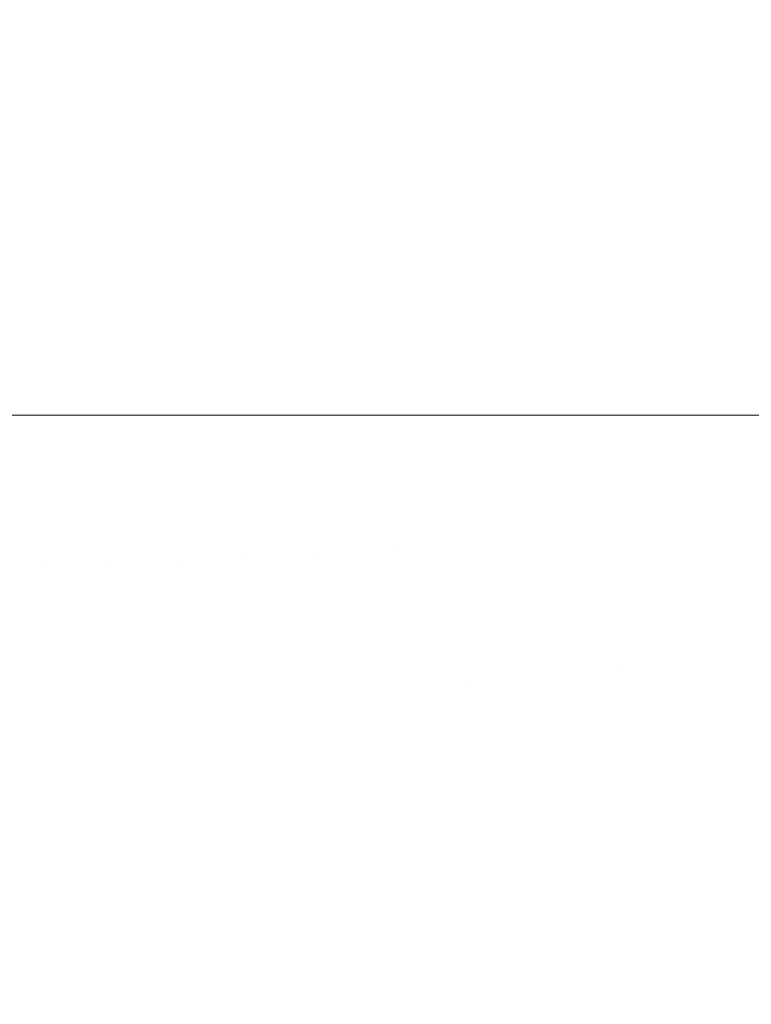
# Model space of a CAD drawing. Header units: centimetres. Extents: x -17.1 to 18.2, y 4.2 to 6.
# Tile 34 of 256: x -17.074 to -17.0617, y 4.2903 to 4.3069. Entities that reach past the tile are written whole.
import ezdxf

# ---------------------------------------------------------------- set-up
doc = ezdxf.new("R2010")
doc.units = ezdxf.units.CM
doc.header["$LTSCALE"] = 2.54
doc.layers.add('Lucido design-1', color=7, linetype='Continuous')

# ---------------------------------------------------------------- blocks, each defined once
blk = doc.blocks.new('Gruppo-3-1')
at = {"color": 7, "linetype": 'Continuous', "lineweight": 9}
for points, invisible_edges in [([(-17.073418, 5.900212, -2276.262425), (-17.075395, 5.900212, -2276.266656), (-17.075395, 4.300212, -2276.266656), (-17.073653, 4.300212, -2276.262928)], 10), ([(-17.074733, 5.900212, -2276.9791), (-17.073418, 5.900212, -2276.981914), (-17.073418, 4.300212, -2276.981914), (-17.074733, 4.300212, -2276.9791)], 10), ([(-17.073653, 4.300212, -2276.262928), (-17.073418, 4.300212, -2276.262425), (-17.073418, 5.900212, -2276.262425)], 10), ([(-17.071372, 5.900212, -2276.258488), (-17.073418, 5.900212, -2276.262425), (-17.073418, 4.300212, -2276.262425), (-17.071386, 4.300212, -2276.258516)], 10), ([(-17.072519, 4.300212, -2276.983644), (-17.073418, 4.300212, -2276.981914), (-17.073418, 5.900212, -2276.981914), (-17.072519, 5.900212, -2276.983644)], 10), ([(-17.072519, 5.900212, -2276.983644), (-17.071372, 5.900212, -2276.985852), (-17.071372, 4.300212, -2276.985852), (-17.072519, 4.300212, -2276.983644)], 10), ([(-17.071386, 4.300212, -2276.258516), (-17.071372, 4.300212, -2276.258488), (-17.071372, 5.900212, -2276.258488)], 10), ([(-17.071372, 5.900212, -2276.258488), (-17.071372, 4.300212, -2276.258488), (-17.069275, 4.300212, -2276.254838), (-17.069275, 5.900212, -2276.254838)], 5), ([(-17.070188, 4.300212, -2276.987913), (-17.071372, 4.300212, -2276.985852), (-17.071372, 5.900212, -2276.985852), (-17.070188, 5.900212, -2276.987913)], 10), ([(-17.070188, 5.900212, -2276.987913), (-17.069275, 5.900212, -2276.989502), (-17.069275, 4.300212, -2276.989502), (-17.070188, 4.300212, -2276.987913)], 10), ([(-17.067759, 5.900212, -2276.252439), (-17.069275, 5.900212, -2276.254838), (-17.069275, 4.300212, -2276.254838), (-17.068994, 4.300212, -2276.254393)], 10), ([(-17.067759, 4.300212, -2276.991901), (-17.069275, 4.300212, -2276.989502), (-17.069275, 5.900212, -2276.989502), (-17.067759, 5.900212, -2276.991901)], 10), ([(-17.068994, 4.300212, -2276.254393), (-17.067759, 4.300212, -2276.252439), (-17.067759, 5.900212, -2276.252439)], 10), ([(-17.067759, 4.300212, -2276.252439), (-17.067143, 4.300212, -2276.251465), (-17.067143, 5.900212, -2276.251465), (-17.067759, 5.900212, -2276.252439)], 10), ([(-17.067759, 5.900212, -2276.991901), (-17.067143, 5.900212, -2276.992875), (-17.067143, 4.300212, -2276.992875), (-17.067759, 4.300212, -2276.991901)], 10), ([(-17.066511, 5.900212, -2276.250552), (-17.067143, 5.900212, -2276.251465), (-17.067143, 4.300212, -2276.251465), (-17.066511, 4.300212, -2276.250552)], 10), ([(-17.066511, 4.300212, -2276.993788), (-17.067143, 4.300212, -2276.992875), (-17.067143, 5.900212, -2276.992875), (-17.066511, 5.900212, -2276.993788)], 10), ([(-17.066511, 4.300212, -2276.250552), (-17.06499, 4.300212, -2276.248357), (-17.06499, 5.900212, -2276.248357), (-17.066511, 5.900212, -2276.250552)], 10), ([(-17.066511, 5.900212, -2276.993788), (-17.06499, 5.900212, -2276.995983), (-17.06499, 4.300212, -2276.995983), (-17.066511, 4.300212, -2276.993788)], 10), ([(-17.062828, 5.900212, -2276.245501), (-17.06499, 5.900212, -2276.248357), (-17.06499, 4.300212, -2276.248357), (-17.063959, 4.300212, -2276.246994)], 10), ([(-17.063959, 4.300212, -2276.997346), (-17.06499, 4.300212, -2276.995983), (-17.06499, 5.900212, -2276.995983), (-17.063959, 5.900212, -2276.997346)], 10), ([(-17.063959, 4.300212, -2276.246994), (-17.062828, 4.300212, -2276.245501), (-17.062828, 5.900212, -2276.245501)], 10), ([(-17.063959, 5.900212, -2276.997346), (-17.062828, 5.900212, -2276.998839), (-17.062828, 4.300212, -2276.998839), (-17.063959, 4.300212, -2276.997346)], 10), ([(-17.060667, 5.900212, -2276.242882), (-17.062828, 5.900212, -2276.245501), (-17.062828, 4.300212, -2276.245501), (-17.061354, 4.300212, -2276.243714)], 10), ([(-17.061354, 4.300212, -2277.000626), (-17.062828, 4.300212, -2276.998839), (-17.062828, 5.900212, -2276.998839), (-17.061354, 5.900212, -2277.000626)], 10), ([(-17.073636, 4.297655, -2276.262924), (-17.073653, 4.300212, -2276.262928), (-17.075395, 4.300212, -2276.266656), (-17.074725, 4.297603, -2276.26523)], 13), ([(-17.074725, 4.297603, -2276.979109), (-17.074733, 4.300212, -2276.9791), (-17.073418, 4.300212, -2276.981914), (-17.073636, 4.297655, -2276.981416)], 13), ([(-17.073418, 4.300212, -2276.262425), (-17.073653, 4.300212, -2276.262928), (-17.073636, 4.297655, -2276.262924)], 10), ([(-17.073636, 4.297655, -2276.262924), (-17.072513, 4.297709, -2276.260685), (-17.073418, 4.300212, -2276.262425)], 11), ([(-17.072513, 4.297709, -2276.983655), (-17.073636, 4.297655, -2276.981416), (-17.073418, 4.300212, -2276.981914)], 11), ([(-17.071386, 4.300212, -2276.258516), (-17.073418, 4.300212, -2276.262425), (-17.072513, 4.297709, -2276.260685)], 10), ([(-17.073418, 4.300212, -2276.981914), (-17.072519, 4.300212, -2276.983644), (-17.072513, 4.297709, -2276.983655)], 10), ([(-17.072519, 4.300212, -2276.983644), (-17.071372, 4.300212, -2276.985852), (-17.071361, 4.297764, -2276.985824)], 10), ([(-17.071361, 4.297764, -2276.985824), (-17.072513, 4.297709, -2276.983655), (-17.072519, 4.300212, -2276.983644)], 11), ([(-17.072513, 4.297709, -2276.260685), (-17.071361, 4.297764, -2276.258516), (-17.071386, 4.300212, -2276.258516)], 11), ([(-17.071372, 4.300212, -2276.258488), (-17.071386, 4.300212, -2276.258516), (-17.071361, 4.297764, -2276.258516)], 10), ([(-17.071372, 4.300212, -2276.258488), (-17.071361, 4.297764, -2276.258516), (-17.070182, 4.297821, -2276.256417)], 11), ([(-17.070182, 4.297821, -2276.256417), (-17.069275, 4.300212, -2276.254838), (-17.071372, 4.300212, -2276.258488)], 9), ([(-17.071372, 4.300212, -2276.985852), (-17.070188, 4.300212, -2276.987913), (-17.070182, 4.297821, -2276.987923)], 10), ([(-17.070182, 4.297821, -2276.987923), (-17.071361, 4.297764, -2276.985824), (-17.071372, 4.300212, -2276.985852)], 11), ([(-17.070182, 4.297821, -2276.987923), (-17.070188, 4.300212, -2276.987913), (-17.069275, 4.300212, -2276.989502)], 9), ([(-17.069275, 4.300212, -2276.254838), (-17.070182, 4.297821, -2276.256417), (-17.068977, 4.297879, -2276.254388)], 11), ([(-17.069275, 4.300212, -2276.989502), (-17.068977, 4.297879, -2276.989952), (-17.070182, 4.297821, -2276.987923)], 11), ([(-17.068977, 4.297879, -2276.254388), (-17.068994, 4.300212, -2276.254393), (-17.069275, 4.300212, -2276.254838)], 9), ([(-17.068977, 4.297879, -2276.989952), (-17.069275, 4.300212, -2276.989502), (-17.067759, 4.300212, -2276.991901), (-17.06775, 4.297937, -2276.99191)], 13), ([(-17.06775, 4.297937, -2276.25243), (-17.067759, 4.300212, -2276.252439), (-17.068994, 4.300212, -2276.254393), (-17.068977, 4.297879, -2276.254388)], 13), ([(-17.067143, 4.300212, -2276.251465), (-17.067759, 4.300212, -2276.252439), (-17.06775, 4.297937, -2276.25243)], 10), ([(-17.06775, 4.297937, -2276.99191), (-17.067759, 4.300212, -2276.991901), (-17.067143, 4.300212, -2276.992875)], 9), ([(-17.06775, 4.297937, -2276.25243), (-17.067675, 4.295593, -2276.25243), (-17.067143, 4.300212, -2276.251465)], 11), ([(-17.067143, 4.300212, -2276.992875), (-17.067675, 4.295593, -2276.99191), (-17.06775, 4.297937, -2276.99191)], 11), ([(-17.067143, 4.300212, -2276.251465), (-17.067675, 4.295593, -2276.25243), (-17.066429, 4.295715, -2276.250543)], 11), ([(-17.066429, 4.295715, -2276.993797), (-17.067675, 4.295593, -2276.99191), (-17.067143, 4.300212, -2276.992875)], 11), ([(-17.066429, 4.295715, -2276.250543), (-17.066511, 4.300212, -2276.250552), (-17.067143, 4.300212, -2276.251465)], 9), ([(-17.067143, 4.300212, -2276.992875), (-17.066511, 4.300212, -2276.993788), (-17.066429, 4.295715, -2276.993797)], 10), ([(-17.066429, 4.295715, -2276.250543), (-17.065164, 4.295838, -2276.248727), (-17.06499, 4.300212, -2276.248357), (-17.066511, 4.300212, -2276.250552)], 11), ([(-17.066511, 4.300212, -2276.993788), (-17.06499, 4.300212, -2276.995983), (-17.065164, 4.295838, -2276.995613), (-17.066429, 4.295715, -2276.993797)], 14), ([(-17.06499, 4.300212, -2276.248357), (-17.065164, 4.295838, -2276.248727), (-17.063883, 4.295963, -2276.246983)], 11), ([(-17.063883, 4.295963, -2276.997357), (-17.065164, 4.295838, -2276.995613), (-17.06499, 4.300212, -2276.995983)], 11), ([(-17.063883, 4.295963, -2276.246983), (-17.063959, 4.300212, -2276.246994), (-17.06499, 4.300212, -2276.248357)], 9), ([(-17.06499, 4.300212, -2276.995983), (-17.063959, 4.300212, -2276.997346), (-17.063883, 4.295963, -2276.997357)], 10), ([(-17.062828, 4.300212, -2276.245501), (-17.063959, 4.300212, -2276.246994), (-17.063883, 4.295963, -2276.246983)], 10), ([(-17.063883, 4.295963, -2276.997357), (-17.063959, 4.300212, -2276.997346), (-17.062828, 4.300212, -2276.998839)], 9), ([(-17.063883, 4.295963, -2276.246983), (-17.062588, 4.296089, -2276.245308), (-17.062828, 4.300212, -2276.245501)], 11), ([(-17.062828, 4.300212, -2276.998839), (-17.062588, 4.296089, -2276.999031), (-17.063883, 4.295963, -2276.997357)], 11), ([(-17.061354, 4.300212, -2276.243714), (-17.062828, 4.300212, -2276.245501), (-17.062588, 4.296089, -2276.245308), (-17.061281, 4.296217, -2276.243704)], 14), ([(-17.061281, 4.296217, -2277.000635), (-17.062588, 4.296089, -2276.999031), (-17.062828, 4.300212, -2276.998839), (-17.061354, 4.300212, -2277.000626)], 11), ([(-17.068977, 4.297879, -2276.254388), (-17.0689, 4.295474, -2276.254388), (-17.067675, 4.295593, -2276.25243), (-17.06775, 4.297937, -2276.25243)], 15), ([(-17.06775, 4.297937, -2276.99191), (-17.067675, 4.295593, -2276.99191), (-17.0689, 4.295474, -2276.989952), (-17.068977, 4.297879, -2276.989952)], 15), ([(-17.072513, 4.297709, -2276.260685), (-17.072431, 4.295129, -2276.260685), (-17.071281, 4.295241, -2276.258516), (-17.071361, 4.297764, -2276.258516)], 15), ([(-17.071361, 4.297764, -2276.985824), (-17.071281, 4.295241, -2276.985824), (-17.072431, 4.295129, -2276.983655), (-17.072513, 4.297709, -2276.983655)], 15), ([(-17.071361, 4.297764, -2276.258516), (-17.071281, 4.295241, -2276.258516), (-17.070103, 4.295356, -2276.256417), (-17.070182, 4.297821, -2276.256417)], 15), ([(-17.070182, 4.297821, -2276.987923), (-17.070103, 4.295356, -2276.987923), (-17.071281, 4.295241, -2276.985824), (-17.071361, 4.297764, -2276.985824)], 15), ([(-17.070182, 4.297821, -2276.256417), (-17.070103, 4.295356, -2276.256417), (-17.0689, 4.295474, -2276.254388), (-17.068977, 4.297879, -2276.254388)], 15), ([(-17.068977, 4.297879, -2276.989952), (-17.0689, 4.295474, -2276.989952), (-17.070103, 4.295356, -2276.987923), (-17.070182, 4.297821, -2276.987923)], 15), ([(-17.074725, 4.297603, -2276.26523), (-17.07464, 4.294914, -2276.26523), (-17.073551, 4.29502, -2276.262924), (-17.073636, 4.297655, -2276.262924)], 15), ([(-17.073636, 4.297655, -2276.981416), (-17.073551, 4.29502, -2276.981416), (-17.07464, 4.294914, -2276.979109), (-17.074725, 4.297603, -2276.979109)], 15), ([(-17.073636, 4.297655, -2276.262924), (-17.073551, 4.29502, -2276.262924), (-17.072431, 4.295129, -2276.260685), (-17.072513, 4.297709, -2276.260685)], 15), ([(-17.072513, 4.297709, -2276.983655), (-17.072431, 4.295129, -2276.983655), (-17.073551, 4.29502, -2276.981416), (-17.073636, 4.297655, -2276.981416)], 15), ([(-17.062471, 4.293935, -2276.245308), (-17.062588, 4.296089, -2276.245308), (-17.063883, 4.295963, -2276.246983), (-17.063763, 4.293743, -2276.246983)], 15), ([(-17.063763, 4.293743, -2276.997357), (-17.063883, 4.295963, -2276.997357), (-17.062588, 4.296089, -2276.999031), (-17.062471, 4.293935, -2276.999031)], 15), ([(-17.061168, 4.294129, -2276.243704), (-17.061281, 4.296217, -2276.243704), (-17.062588, 4.296089, -2276.245308), (-17.062471, 4.293935, -2276.245308)], 15), ([(-17.062471, 4.293935, -2276.999031), (-17.062588, 4.296089, -2276.999031), (-17.061281, 4.296217, -2277.000635), (-17.061168, 4.294129, -2277.000635)], 15), ([(-17.063763, 4.293743, -2276.246983), (-17.063883, 4.295963, -2276.246983), (-17.065164, 4.295838, -2276.248727), (-17.06504, 4.293552, -2276.248727)], 15), ([(-17.06504, 4.293552, -2276.995613), (-17.065164, 4.295838, -2276.995613), (-17.063883, 4.295963, -2276.997357), (-17.063763, 4.293743, -2276.997357)], 15), ([(-17.06504, 4.293552, -2276.248727), (-17.065164, 4.295838, -2276.248727), (-17.066429, 4.295715, -2276.250543), (-17.066302, 4.293365, -2276.250543)], 15), ([(-17.066302, 4.293365, -2276.993797), (-17.066429, 4.295715, -2276.993797), (-17.065164, 4.295838, -2276.995613), (-17.06504, 4.293552, -2276.995613)], 15), ([(-17.067544, 4.29318, -2276.25243), (-17.067675, 4.295593, -2276.25243), (-17.0689, 4.295474, -2276.254388), (-17.068767, 4.292998, -2276.254388)], 15), ([(-17.068767, 4.292998, -2276.989952), (-17.0689, 4.295474, -2276.989952), (-17.067675, 4.295593, -2276.99191), (-17.067544, 4.29318, -2276.99191)], 15), ([(-17.066302, 4.293365, -2276.250543), (-17.066429, 4.295715, -2276.250543), (-17.067675, 4.295593, -2276.25243), (-17.067544, 4.29318, -2276.25243)], 15), ([(-17.067544, 4.29318, -2276.99191), (-17.067675, 4.295593, -2276.99191), (-17.066429, 4.295715, -2276.993797), (-17.066302, 4.293365, -2276.993797)], 15), ([(-17.068767, 4.292998, -2276.254388), (-17.0689, 4.295474, -2276.254388), (-17.070103, 4.295356, -2276.256417), (-17.069966, 4.292819, -2276.256417)], 15), ([(-17.069966, 4.292819, -2276.987923), (-17.070103, 4.295356, -2276.987923), (-17.0689, 4.295474, -2276.989952), (-17.068767, 4.292998, -2276.989952)], 15), ([(-17.069966, 4.292819, -2276.256417), (-17.070103, 4.295356, -2276.256417), (-17.071281, 4.295241, -2276.258516), (-17.071141, 4.292644, -2276.258516)], 15), ([(-17.071141, 4.292644, -2276.985824), (-17.071281, 4.295241, -2276.985824), (-17.070103, 4.295356, -2276.987923), (-17.069966, 4.292819, -2276.987923)], 15), ([(-17.072288, 4.292474, -2276.260685), (-17.072431, 4.295129, -2276.260685), (-17.073551, 4.29502, -2276.262924), (-17.073405, 4.292307, -2276.262924)], 15), ([(-17.073405, 4.292307, -2276.981416), (-17.073551, 4.29502, -2276.981416), (-17.072431, 4.295129, -2276.983655), (-17.072288, 4.292474, -2276.983655)], 15), ([(-17.071141, 4.292644, -2276.258516), (-17.071281, 4.295241, -2276.258516), (-17.072431, 4.295129, -2276.260685), (-17.072288, 4.292474, -2276.260685)], 15), ([(-17.072288, 4.292474, -2276.983655), (-17.072431, 4.295129, -2276.983655), (-17.071281, 4.295241, -2276.985824), (-17.071141, 4.292644, -2276.985824)], 15), ([(-17.073405, 4.292307, -2276.262924), (-17.073551, 4.29502, -2276.262924), (-17.07464, 4.294914, -2276.26523), (-17.07449, 4.292146, -2276.26523)], 15), ([(-17.07449, 4.292146, -2276.979109), (-17.07464, 4.294914, -2276.979109), (-17.073551, 4.29502, -2276.981416), (-17.073405, 4.292307, -2276.981416)], 15), ([(-17.062471, 4.293935, -2276.245308), (-17.062301, 4.29172, -2276.245308), (-17.061003, 4.291983, -2276.243704), (-17.061168, 4.294129, -2276.243704)], 15), ([(-17.061168, 4.294129, -2277.000635), (-17.061003, 4.291983, -2277.000635), (-17.062301, 4.29172, -2276.999031), (-17.062471, 4.293935, -2276.999031)], 15), ([(-17.063763, 4.293743, -2276.246983), (-17.063587, 4.29146, -2276.246983), (-17.062301, 4.29172, -2276.245308), (-17.062471, 4.293935, -2276.245308)], 15), ([(-17.062471, 4.293935, -2276.999031), (-17.062301, 4.29172, -2276.999031), (-17.063587, 4.29146, -2276.997357), (-17.063763, 4.293743, -2276.997357)], 15), ([(-17.06504, 4.293552, -2276.248727), (-17.06486, 4.291203, -2276.248727), (-17.063587, 4.29146, -2276.246983), (-17.063763, 4.293743, -2276.246983)], 15), ([(-17.063763, 4.293743, -2276.997357), (-17.063587, 4.29146, -2276.997357), (-17.06486, 4.291203, -2276.995613), (-17.06504, 4.293552, -2276.995613)], 15), ([(-17.066302, 4.293365, -2276.250543), (-17.066116, 4.290949, -2276.250543), (-17.06486, 4.291203, -2276.248727), (-17.06504, 4.293552, -2276.248727)], 15), ([(-17.06504, 4.293552, -2276.995613), (-17.06486, 4.291203, -2276.995613), (-17.066116, 4.290949, -2276.993797), (-17.066302, 4.293365, -2276.993797)], 15), ([(-17.067544, 4.29318, -2276.25243), (-17.067353, 4.290699, -2276.25243), (-17.066116, 4.290949, -2276.250543), (-17.066302, 4.293365, -2276.250543)], 15), ([(-17.066302, 4.293365, -2276.993797), (-17.066116, 4.290949, -2276.993797), (-17.067353, 4.290699, -2276.99191), (-17.067544, 4.29318, -2276.99191)], 15), ([(-17.068767, 4.292998, -2276.254388), (-17.068571, 4.290452, -2276.254388), (-17.067353, 4.290699, -2276.25243), (-17.067544, 4.29318, -2276.25243)], 15), ([(-17.067544, 4.29318, -2276.99191), (-17.067353, 4.290699, -2276.99191), (-17.068571, 4.290452, -2276.989952), (-17.068767, 4.292998, -2276.989952)], 15), ([(-17.069966, 4.292819, -2276.256417), (-17.069765, 4.290211, -2276.256417), (-17.068571, 4.290452, -2276.254388), (-17.068767, 4.292998, -2276.254388)], 15), ([(-17.068767, 4.292998, -2276.989952), (-17.068571, 4.290452, -2276.989952), (-17.069765, 4.290211, -2276.987923), (-17.069966, 4.292819, -2276.987923)], 15), ([(-17.071141, 4.292644, -2276.258516), (-17.070935, 4.289974, -2276.258516), (-17.069765, 4.290211, -2276.256417), (-17.069966, 4.292819, -2276.256417)], 15), ([(-17.069966, 4.292819, -2276.987923), (-17.069765, 4.290211, -2276.987923), (-17.070935, 4.289974, -2276.985824), (-17.071141, 4.292644, -2276.985824)], 15), ([(-17.072288, 4.292474, -2276.260685), (-17.072077, 4.289743, -2276.260685), (-17.070935, 4.289974, -2276.258516), (-17.071141, 4.292644, -2276.258516)], 15), ([(-17.071141, 4.292644, -2276.985824), (-17.070935, 4.289974, -2276.985824), (-17.072077, 4.289743, -2276.983655), (-17.072288, 4.292474, -2276.983655)], 15), ([(-17.073405, 4.292307, -2276.262924), (-17.07319, 4.289518, -2276.262924), (-17.072077, 4.289743, -2276.260685), (-17.072288, 4.292474, -2276.260685)], 15), ([(-17.072288, 4.292474, -2276.983655), (-17.072077, 4.289743, -2276.983655), (-17.07319, 4.289518, -2276.981416), (-17.073405, 4.292307, -2276.981416)], 15), ([(-17.07449, 4.292146, -2276.26523), (-17.074271, 4.2893, -2276.26523), (-17.07319, 4.289518, -2276.262924), (-17.073405, 4.292307, -2276.262924)], 15), ([(-17.073405, 4.292307, -2276.981416), (-17.07319, 4.289518, -2276.981416), (-17.074271, 4.2893, -2276.979109), (-17.07449, 4.292146, -2276.979109)], 15), ([(-17.06078, 4.28978, -2276.243704), (-17.061003, 4.291983, -2276.243704), (-17.062301, 4.29172, -2276.245308), (-17.062072, 4.289447, -2276.245308)], 15), ([(-17.062072, 4.289447, -2276.999031), (-17.062301, 4.29172, -2276.999031), (-17.061003, 4.291983, -2277.000635), (-17.06078, 4.28978, -2277.000635)], 15), ([(-17.062072, 4.289447, -2276.245308), (-17.062301, 4.29172, -2276.245308), (-17.063587, 4.29146, -2276.246983), (-17.063351, 4.289117, -2276.246983)], 15), ([(-17.063351, 4.289117, -2276.997357), (-17.063587, 4.29146, -2276.997357), (-17.062301, 4.29172, -2276.999031), (-17.062072, 4.289447, -2276.999031)], 15), ([(-17.063351, 4.289117, -2276.246983), (-17.063587, 4.29146, -2276.246983), (-17.06486, 4.291203, -2276.248727), (-17.064616, 4.288791, -2276.248727)], 15), ([(-17.064616, 4.288791, -2276.995613), (-17.06486, 4.291203, -2276.995613), (-17.063587, 4.29146, -2276.997357), (-17.063351, 4.289117, -2276.997357)], 15), ([(-17.064616, 4.288791, -2276.248727), (-17.06486, 4.291203, -2276.248727), (-17.066116, 4.290949, -2276.250543), (-17.065865, 4.288469, -2276.250543)], 15), ([(-17.065865, 4.288469, -2276.993797), (-17.066116, 4.290949, -2276.993797), (-17.06486, 4.291203, -2276.995613), (-17.064616, 4.288791, -2276.995613)], 15), ([(-17.065865, 4.288469, -2276.250543), (-17.066116, 4.290949, -2276.250543), (-17.067353, 4.290699, -2276.25243), (-17.067097, 4.288151, -2276.25243)], 15), ([(-17.067097, 4.288151, -2276.99191), (-17.067353, 4.290699, -2276.99191), (-17.066116, 4.290949, -2276.993797), (-17.065865, 4.288469, -2276.993797)], 15), ([(-17.067097, 4.288151, -2276.25243), (-17.067353, 4.290699, -2276.25243), (-17.068571, 4.290452, -2276.254388), (-17.068307, 4.287839, -2276.254388)], 15), ([(-17.068307, 4.287839, -2276.989952), (-17.068571, 4.290452, -2276.989952), (-17.067353, 4.290699, -2276.99191), (-17.067097, 4.288151, -2276.99191)], 15), ([(-17.068307, 4.287839, -2276.254388), (-17.068571, 4.290452, -2276.254388), (-17.069765, 4.290211, -2276.256417), (-17.069495, 4.287533, -2276.256417)], 15), ([(-17.069495, 4.287533, -2276.987923), (-17.069765, 4.290211, -2276.987923), (-17.068571, 4.290452, -2276.989952), (-17.068307, 4.287839, -2276.989952)], 15)]:
    blk.add_3dface(points, dxfattribs=dict(at, invisible_edges=invisible_edges))
blk = doc.blocks.new('Gruppo-4-1')
at = {"color": 7}
blk.add_blockref('Gruppo-3-1', (0, 0), dxfattribs=at)

msp = doc.modelspace()

# ---------------------------------------------------------------- block references
at = {"layer": 'Lucido design-1', "color": 7}
msp.add_blockref('Gruppo-4-1', (0, 0), dxfattribs=at)

doc.saveas('drawing.dxf')
